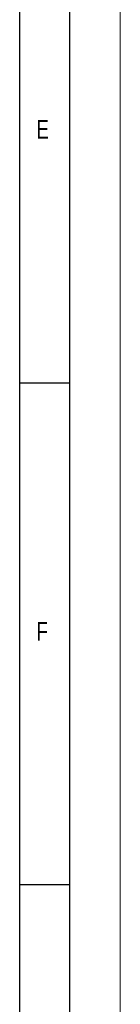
# Model space of a CAD drawing. Header units: millimetres. Extents: x 0 to 594, y 0 to 420.
# Tile 33 of 48: x 584 to 594, y 98 to 196. Entities that reach past the tile are written whole.
import ezdxf

# ---------------------------------------------------------------- set-up
doc = ezdxf.new("R2010")
doc.units = ezdxf.units.MM
doc.layers.add('FORMAT', color=7, linetype='Continuous')
doc.styles.add('SLDTEXTSTYLE0', font='TXT', dxfattribs={"width": 0.75})

msp = doc.modelspace()

# ---------------------------------------------------------------- linework, layer by layer
at = {"color": 7, "linetype": 'Continuous', "lineweight": 18}
msp.add_line((594, 0), (594, 420), dxfattribs=at)
at = {"layer": 'FORMAT'}
for p, q in [((589, 5), (589, 415)), ((584, 10), (584, 410)), ((584, 160), (589, 160)), ((589, 110), (584, 110))]:
    msp.add_line(p, q, dxfattribs=at)

# ---------------------------------------------------------------- texts
at = {"layer": 'FORMAT', "char_height": 1.852, "attachment_point": 1, "style": 'SLDTEXTSTYLE0'}
for s, insert in [('E', (585.667, 186.168)), ('F', (585.667, 136.168))]:
    msp.add_mtext(s, dxfattribs=dict(at, insert=insert))

doc.saveas('drawing.dxf')
